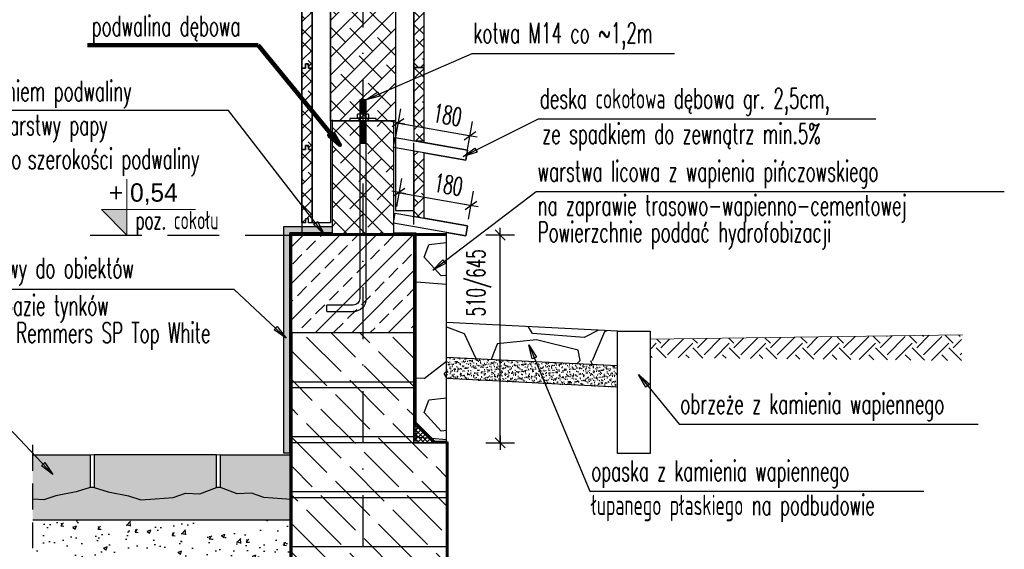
# Model space of a CAD drawing. Header units: centimetres. Extents: x -8002 to -6952, y -9103 to -4648.
# Tile 9 of 35: x -7822 to -7580, y -7158 to -7028. Entities that reach past the tile are written whole.
import ezdxf

# ---------------------------------------------------------------- set-up
doc = ezdxf.new("R2010")
doc.units = ezdxf.units.CM
doc.linetypes.add('DASHDOT', pattern=[25.4, 12.7, -6.35, 0, -6.35])
doc.linetypes.add('DASHED', pattern=[19.05, 12.7, -6.35])
doc.layers.get('defpoints').update_dxf_attribs({"color": 8})
for name, color, linetype, lineweight in [('A_izolacje', 7, 'DASHED', 15), ('A_Opisy', 7, 'Continuous', 18), ('HACZE', 52, 'Continuous', 9), ('konstr_PROKON', 2, 'Continuous', 18)]:
    doc.layers.add(name, color=color, linetype=linetype, lineweight=lineweight)
for name, color, linetype in [('A_wymiary_zewn', 4, 'Continuous'), ('hatch_R&F', 4, 'Continuous'), ('odnośniki_R&F', 8, 'Continuous'), ('opisy_R&F', 3, 'Continuous'), ('osie_R&F', 6, 'DASHDOT'), ('widoki_przerywana_R&F', 4, 'DASHED'), ('widoki_R&F', 4, 'Continuous'), ('wymiary_R&F', 3, 'Continuous'), ('ściany_murowane_R&F', 13, 'Continuous')]:
    doc.layers.add(name, color=color, linetype=linetype)
doc.layers.add('ZAKRES_MDCP_L_0', color=7, linetype='Continuous', true_color=0xfd0000)
doc.styles.add('simplex 0.6', font='simplex.shx', dxfattribs={"width": 0.6})
doc.styles.get("Standard").update_dxf_attribs({"font": 'simplex.shx', "width": 0.6})
doc.styles.add('TECH', font='FL Pismo Techniczne.ttf')
doc.dimstyles.new('1_25 [mm]', dxfattribs={"dimscale": 0.25, "dimtxt": 18, "dimasz": 1, "dimexe": 0.18, "dimexo": 0.0625, "dimgap": 7, "dimtad": 1, "dimdec": 1, "dimlfac": 10, "dimrnd": 5, "dimdsep": 46, "dimtxsty": 'Standard', "dimblk1": 'KR', "dimblk2": 'KR', "dimsah": 1, "dimcen": 0.09, "dimse1": 1, "dimse2": 1, "dimclrd": 8, "dimadec": 0, "dimazin": 0, "dimtfac": 1, "dimtdec": 1, "dimtofl": 0, "dimtmove": 0, "dimatfit": 3, "dimfxl": 1, "dimtvp": 1, "dimtolj": 1, "dimtzin": 0, "dimarcsym": 0})
doc.dimstyles.new('PRĘTY 25', dxfattribs={"dimscale": 2.5, "dimtxt": 1.6, "dimasz": 0.4, "dimexe": 0, "dimexo": 0, "dimgap": 0.5, "dimtad": 1, "dimdec": 1, "dimlfac": 10, "dimrnd": 10, "dimzin": 12, "dimdsep": 46, "dimtxsty": 'Standard', "dimblk1": 'W', "dimblk2": 'W', "dimsah": 1, "dimcen": 0, "dimdle": 10, "dimse1": 1, "dimse2": 1, "dimsd1": 1, "dimsd2": 1, "dimclrd": 7, "dimclre": 256, "dimclrt": 256, "dimaunit": 1, "dimadec": 0, "dimazin": 0, "dimtfac": 8e-05, "dimtdec": 1, "dimtix": 1, "dimtmove": 2, "dimatfit": 3, "dimldrblk": 'W', "dimfxl": 1, "dimtolj": 1, "dimtzin": 9, "dimarcsym": 0})
pattern_1 = [(37.5, (-156470.1617, -814.10778), (-0.016000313, 0.4894132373), [0, -0.38608, 0, -0.4318, 0, -0.41275]), (7.5, (-156470.1617, -814.1078), (0.449523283, 0.7168251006), [0, -0.20828, 0, -0.34798, 0, -0.13335]), (327.5, (-156470.47413, -814.10778), (0.7909923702, 0.0014371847), [0, -0.127, 0, -0.4572, 0, -0.5969]), (317.5, (-156470.4741, -814.1078), (0.7635564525, 0.2229293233), [0, -0.0635, 0, -0.29972, 0, -0.3429])]

# ---------------------------------------------------------------- blocks, each defined once
blk = doc.blocks.new('KOT16500_k')
for p, q in [((-8, 52), (8, 52)), ((-8, 0), (-8, 52)), ((-8, 51.9), (-6.8, 52)), ((-8, 50), (8, 51.2)), ((-8, 48), (8, 49.3)), ((-6.8, 0), (-6.8, 52)), ((6.8, 52), (6.8, 0)), ((8, 52), (8, 0)), ((-8, 46.1), (8, 47.3)), ((-8, 44.2), (8, 45.4)), ((-8, 42.3), (8, 43.5)), ((-8, 40.3), (8, 41.6)), ((-8, 38.4), (8, 39.6)), ((-8, 36.5), (8, 37.7)), ((-8, 34.5), (8, 35.8)), ((-8, 32.6), (8, 33.8)), ((-8, 30.7), (8, 31.9)), ((-8, 28.8), (8, 30)), ((-8, 26.8), (8, 28)), ((-8, 24.9), (8, 26.1)), ((-8, 23), (8, 24.2)), ((-32, 0), (-32, 6.4)), ((-32, 6.4), (32, 6.4)), ((-13.8, 15.8), (-13.8, 7.4)), ((-13.8, 6.4), (13.8, 6.4)), ((-13.8, 6.4), (13.8, 6.4)), ((-13.8, 6.4), (13.8, 6.4)), ((-10.4, 16.8), (10.4, 16.8)), ((-8, 21), (8, 22.3)), ((-8, 19.1), (8, 20.3)), ((-8, 17.2), (8, 18.4)), ((-8, -436.1), (-8, 0)), ((-6.8, -54.7), (-6.8, 0)), ((3.4, 6.4), (8, 6.8)), ((13.8, 7.4), (13.8, 15.8)), ((32, 6.4), (32, 0)), ((32, 0), (-32, 0)), ((-8, -2), (8, -0.8)), ((-8, -3.9), (8, -2.7)), ((-8, -5.8), (8, -4.6)), ((-8, -7.8), (8, -6.6)), ((-8, -9.7), (8, -8.5)), ((-8, -11.6), (8, -10.4)), ((-8, -13.6), (8, -12.3)), ((-8, -15.5), (8, -14.3)), ((-8, -17.4), (8, -16.2)), ((-8, -19.3), (8, -18.1)), ((-8, -21.3), (8, -20.1)), ((-8, -23.2), (8, -22)), ((-8, -25.1), (8, -23.9)), ((6.8, 0), (6.8, -54.7)), ((8, 0), (8, -436.1)), ((-8, -27.1), (8, -25.8)), ((-8, -29), (8, -27.8)), ((-8, -30.9), (8, -29.7)), ((-8, -32.8), (8, -31.6)), ((-8, -34.8), (8, -33.6)), ((-8, -36.7), (8, -35.5)), ((-8, -38.6), (8, -37.4)), ((-8, -40.6), (8, -39.3)), ((-8, -42.5), (8, -41.3)), ((-8, -44.4), (8, -43.2)), ((-8, -46.3), (8, -45.1)), ((-8, -48.3), (8, -47.1)), ((-8, -50.2), (8, -49)), ((-8, -52.1), (8, -50.9)), ((-8, -54.1), (8, -52.8)), ((8, -54.7), (-8, -54.7)), ((24, -452), (88.7, -452)), ((88.7, -468), (88.7, -452)), ((88.7, -468), (24, -468))]:
    blk.add_line(p, q)
for points in [[(-13.8, 15.8, -0.253436), (-13.7, 16.1, -0.078683), (-12.8, 16.5, -0.038125), (-11.8, 16.7, -0.027868), (-10.4, 16.8, -0.027868), (-9, 16.7, -0.038125), (-7.9, 16.5, -0.078683), (-7.1, 16.1, -0.253436), (-6.9, 15.8, -0.253436)], [(-13.8, 7.4, 0.253436), (-13.7, 7.1, 0.078683), (-12.8, 6.7, 0.038125), (-11.8, 6.5, 0.027868), (-10.4, 6.4, 0.027868), (-9, 6.5, 0.038125), (-7.9, 6.7, 0.078683), (-7.1, 7.1, 0.253436), (-6.9, 7.4, 0.253436)], [(-6.9, 15.7, -0.30876), (-6.7, 16, -0.053114), (-4.9, 16.5, -0.023411), (-2.9, 16.7, -0.016756), (0, 16.8, -0.016756), (2.9, 16.7, -0.023411), (4.9, 16.5, -0.053114), (6.7, 16, -0.30876), (6.9, 15.7, -0.30876)], [(-6.9, 7.5, 0.30876), (-6.7, 7.2, 0.053114), (-4.9, 6.7, 0.023411), (-2.9, 6.5, 0.016756), (0, 6.4, 0.016756), (2.9, 6.5, 0.023411), (4.9, 6.7, 0.053114), (6.7, 7.2, 0.30876), (6.9, 7.5, 0.30876)], [(6.9, 15.8, -0.250328), (7.1, 16.1, -0.079996), (7.9, 16.5, -0.039033), (9, 16.7, -0.02858), (10.4, 16.8, -0.02858), (11.8, 16.7, -0.039033), (12.8, 16.5, -0.079996), (13.7, 16.1, -0.250328), (13.8, 15.8, -0.250328)], [(6.9, 7.4, 0.250328), (7.1, 7.2, 0.079996), (7.9, 6.8, 0.039033), (9, 6.6, 0.02858), (10.4, 6.5, 0.02858), (11.8, 6.6, 0.039033), (12.8, 6.8, 0.079996), (13.7, 7.2, 0.250328), (13.8, 7.4, 0.250328)]]:
    blk.add_lwpolyline(points, format="xyb")
for points in [[(-6.9, 15.7), (-6.9, 7.5)], [(6.9, 15.8), (6.9, 7.5)]]:
    blk.add_lwpolyline(points)
for radius, start, end in [(32, 180.1685, 269.9998), (16, 180.3379, 269.9993)]:
    blk.add_arc((24, -436), radius, start, end)
blk = doc.blocks.new('kota_wysokościowa')
at = {"layer": 'A_Opisy'}
h = blk.add_hatch(color=256, dxfattribs=at)
h.dxf.hatch_style = 1
h.paths.add_polyline_path([(155781.17, 602.51), (155768.67, 602.51), (155781.17, 590.01)])
blk.add_lwpolyline([(155781.17, 617.51), (155781.17, 590.01), (155768.67, 602.51), (155814.83, 602.51)], dxfattribs=at)
blk = doc.blocks.new('W')
at = {"lineweight": 18}
for p, q in [((66734.272, -158580.872), (66863.494, -158581.143)), ((66733.14, -158581.999), (66732.869, -158711.221))]:
    blk.add_line(p, q, dxfattribs=at)
for radius in [3.765, 2.447]:
    blk.add_circle((66798.503, -158672.515), radius, dxfattribs=at)
for centre, radius, start, end in [((66734.269, -158582.001), 1.129, 89.87977, 179.87977), ((66862.505, -158583.964), 2.824, 16.7493, 89.87977), ((66863.488, -158583.966), 2.824, 16.54501, 89.87977), ((66805.956, -158667.717), 85.33, 64.98828, 86.63544), ((66799.917, -158770.445), 188.235, 76.25086, 86.63543), ((66805.956, -158667.717), 84.154, 64.98828, 128.20069), ((66786.8, -158606.748), 81.882, 341.53714, 16.7493), ((66786.8, -158606.748), 82.824, 341.53714, 16.54501), ((66805.956, -158667.717), 81.801, 68.48995, 128.20069), ((66838.392, -158613.201), 26.353, 6.14358, 76.25086), ((66825.597, -158617.882), 28.235, 68.48996, 110.1351), ((66829.599, -158617.043), 29.412, 17.04731, 64.98828), ((66857.996, -158706.248), 122.353, 110.1351, 143.97002), ((66829.599, -158617.043), 28.235, 17.04731, 64.98828), ((66768.465, -158620.076), 23.529, 128.20069, 152.28248), ((66768.465, -158620.076), 21.176, 128.20069, 152.28248), ((66807.753, -158625.116), 21.176, 71.14641, 130.05003), ((66801.224, -158644.236), 41.38, 19.43014, 71.14641), ((66816.102, -158621.181), 43.529, 334.08368, 17.04731), ((66762.615, -158617.002), 16.921, 152.28248, 197.57296), ((66945.529, -158789.02), 235.294, 130.05004, 136.60143), ((66816.102, -158621.181), 42.353, 334.08368, 17.04731), ((66762.615, -158617.002), 14.568, 152.28248, 197.57296), ((66806.22, -158618.367), 58.918, 332.83643, 7.79053), ((66927.732, -158571.3), 185.882, 195.6602, 198.49274), ((66927.732, -158571.3), 188.235, 195.6602, 198.49274), ((66733.52, -158580.493), 128.235, 314.87977, 339.83879), ((66830.601, -158628.26), 23.569, 333.80136, 8.7092), ((66857.996, -158706.248), 114.824, 136.60143, 154.98438), ((66743.861, -158632.797), 8, 340.08992, 18.49274), ((66820.278, -158637.515), 21.176, 326.97255, 19.43014), ((66743.861, -158632.797), 5.647, 340.08992, 18.49274), ((66733.142, -158580.869), 141.176, 291.28942, 338.47012), ((66733.142, -158580.869), 142.118, 291.28942, 338.49166), ((66926.154, -158698.822), 188.235, 160.08992, 177.01679), ((66837.529, -158667.136), 94.118, 159.86028, 196.56363), ((66812.327, -158673.031), 65.882, 143.97002, 193.16671), ((66837.529, -158667.136), 91.765, 159.86028, 193.16671), ((66733.52, -158580.493), 131.765, 314.87977, 333.80136), ((66733.142, -158580.869), 134.588, 318.23663, 334.08368), ((66733.142, -158580.869), 135.765, 318.43708, 334.08368), ((66733.142, -158580.869), 125.106, 292.5922, 326.97255), ((66788.059, -158673.613), 37.647, 154.98437, 188.67313), ((66835.24, -158679.727), 9.412, 103.13701, 134.87977), ((66833.529, -158672.395), 1.882, 13.47259, 103.13701), ((66733.142, -158580.869), 128.235, 289.92076, 315.118), ((66826.207, -158674.149), 9.412, 314.12236, 13.47259), ((66733.142, -158580.869), 132.706, 291.38849, 315.99781), ((66733.142, -158580.869), 131.765, 295.95818, 315.11162), ((66772.707, -158675.954), 22.118, 188.67312, 292.5922), ((66764.527, -158689.081), 26.353, 179.87977, 260.17328), ((66764.86, -158688.749), 18.303, 196.56362, 252.83776), ((66780.501, -158678.15), 23.569, 261.05034, 295.95818), ((66758.795, -158634.636), 73.412, 279.6886, 288.0475), ((66766.904, -158682.132), 25.229, 252.83776, 279.6886), ((66735.694, -158710.244), 2.824, 179.87977, 253.01024), ((66735.692, -158711.227), 2.824, 179.87977, 253.21454), ((66758.795, -158634.636), 81.882, 253.01024, 288.2224), ((66758.795, -158634.636), 82.824, 253.21454, 288.2224), ((66767.11, -158682.395), 33.412, 257.7647, 281.37192)]:
    blk.add_arc(centre, radius, start, end, dxfattribs=at)
blk = doc.blocks.new('KR')
for p, q in [((0, -14), (0, 14)), ((-7, 0), (7, 0))]:
    blk.add_line(p, q)
at = {"color": 2}
blk.add_line((-4.95, -4.95), (4.95, 4.95), dxfattribs=at)
blk = doc.blocks.new('*D750')
at = {"layer": 'defpoints', "color": 0}
for p in [(-7725.51, -7080.9), (-7704.33, -7080.9), (-7725.01, -7131.9)]:
    blk.add_point(p, dxfattribs=at)
at = {"layer": 'wymiary_R&F', "color": 8, "lineweight": -2}
blk.add_line((-7704.33, -7131.65), (-7704.33, -7081.15), dxfattribs=at)
at = {"layer": 'wymiary_R&F', "color": 8, "linetype": 'ByBlock', "lineweight": -2, "xscale": 0.25, "yscale": 0.25, "zscale": 0.25}
for p, rotation in [((-7704.33, -7080.9), 90), ((-7704.33, -7131.9), 270)]:
    blk.add_blockref('KR', p, dxfattribs=dict(at, rotation=rotation))
at = {"layer": 'wymiary_R&F', "color": 0, "insert": (-7709.51, -7092.65), "char_height": 4.5, "attachment_point": 5, "rotation": 90}
blk.add_mtext('\\A1;\\A1;510/645', dxfattribs=at)
blk = doc.blocks.new('*D751')
at = {"layer": 'defpoints', "color": 0}
for p in [(-7711.46, -7073.59), (-7730.08, -7075.49), (-7712.35, -7078.62)]:
    blk.add_point(p, dxfattribs=at)
at = {"layer": 'wymiary_R&F', "color": 8, "lineweight": -2}
blk.add_line((-7728.94, -7070.5), (-7711.71, -7073.54), dxfattribs=at)
at = {"layer": 'wymiary_R&F', "color": 8, "linetype": 'ByBlock', "lineweight": -2, "xscale": 0.25, "yscale": 0.25, "zscale": 0.25}
for p, rotation in [((-7729.19, -7070.46), 169.9999999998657), ((-7711.46, -7073.59), 349.9999999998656)]:
    blk.add_blockref('KR', p, dxfattribs=dict(at, rotation=rotation))
at = {"layer": 'wymiary_R&F', "color": 0, "insert": (-7717.01, -7068.55), "char_height": 4.5, "attachment_point": 5, "rotation": 350}
blk.add_mtext('\\A1;180', dxfattribs=at)
blk = doc.blocks.new('*D752')
at = {"layer": 'defpoints', "color": 0}
for p in [(-7711.72, -7056.49), (-7730.08, -7056.95), (-7712.35, -7060.08)]:
    blk.add_point(p, dxfattribs=at)
at = {"layer": 'wymiary_R&F', "color": 8, "lineweight": -2}
blk.add_line((-7729.2, -7053.4), (-7711.96, -7056.44), dxfattribs=at)
at = {"layer": 'wymiary_R&F', "color": 8, "linetype": 'ByBlock', "lineweight": -2, "xscale": 0.25, "yscale": 0.25, "zscale": 0.25}
for p, rotation in [((-7729.44, -7053.36), 169.9999999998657), ((-7711.72, -7056.49), 349.9999999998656)]:
    blk.add_blockref('KR', p, dxfattribs=dict(at, rotation=rotation))
at = {"layer": 'wymiary_R&F', "color": 0, "insert": (-7717.25, -7051.45), "char_height": 4.5, "attachment_point": 5, "rotation": 350}
blk.add_mtext('\\A1;180', dxfattribs=at)

msp = doc.modelspace()

# ---------------------------------------------------------------- hatches: boundary and pattern name
at = {"layer": 'hatch_R&F'}
h = msp.add_hatch(dxfattribs=at)
h.set_pattern_fill('ANSI38', color=256, scale=0.7, angle=180)
h.set_pattern_definition([(45, (-159843.2559, -1084.2657), (-1.57154482, 1.57154482), []), (135, (-159843.2559, -1084.2657), (-4.714634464, 1.57154482), [5.55625, -3.33375])])
h.paths.add_polyline_path([(-7753.012, -7039.9), (-7753.012, -7019.9), (-7752.137, -7019.9), (-7752.137, -7018.9), (-7751.387, -7018.9), (-7751.387, -7019.9), (-7750.512, -7019.9), (-7750.512, -7039.9), (-7751.387, -7039.9), (-7751.387, -7038.9), (-7752.137, -7038.9), (-7752.137, -7039.9)])
h = msp.add_hatch(dxfattribs=at)
h.set_pattern_fill('ANSI38', color=256, scale=0.7, angle=180)
h.set_pattern_definition([(45, (-159838.684, -1126.2657), (-1.57154482, 1.57154482), []), (135, (-159838.684, -1126.2657), (-4.714634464, 1.57154482), [5.55625, -3.33375])])
h.paths.add_polyline_path([(-7725.512, -7039.759), (-7723.012, -7039.759), (-7723.012, -7021.759), (-7725.512, -7021.759)])
h = msp.add_hatch(dxfattribs=at)
h.set_pattern_fill('ANSI38', color=256)
h.set_pattern_definition([(45, (-159838.684, -1122.2657), (-2.24506403, 2.24506403), []), (135, (-159838.684, -1122.2657), (-6.73519209, 2.24506403), [7.9375, -4.7625])])
h.paths.add_polyline_path([(-7730.012, -7052.9), (-7746.012, -7052.9), (-7746.012, -7022.9), (-7730.012, -7022.9)])
h = msp.add_hatch(dxfattribs=at)
h.set_pattern_fill('ANSI38', color=256, scale=0.7, angle=180)
h.set_pattern_definition([(45, (-159843.2559, -1104.2657), (-1.57154482, 1.57154482), []), (135, (-159843.2559, -1104.2657), (-4.714634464, 1.57154482), [5.55625, -3.33375])])
h.paths.add_polyline_path([(-7753.012, -7059.9), (-7753.012, -7039.9), (-7752.137, -7039.9), (-7752.137, -7038.9), (-7751.387, -7038.9), (-7751.387, -7039.9), (-7750.512, -7039.9), (-7750.512, -7059.9), (-7751.387, -7059.9), (-7751.387, -7058.9), (-7752.137, -7058.9), (-7752.137, -7059.9)])
h = msp.add_hatch(dxfattribs=at)
h.set_pattern_fill('ANSI38', color=256, scale=0.7, angle=180)
h.set_pattern_definition([(45, (-159838.684, -1124.2657), (-1.57154482, 1.57154482), []), (135, (-159838.684, -1124.2657), (-4.714634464, 1.57154482), [5.55625, -3.33375])])
h.paths.add_polyline_path([(-7725.512, -7057.759), (-7723.012, -7057.759), (-7723.012, -7039.759), (-7725.512, -7039.759)])
h = msp.add_hatch(dxfattribs=at)
h.set_pattern_fill('ANSI38', color=256, angle=90)
h.set_pattern_definition([(135, (-156471.1617, -814.1078), (-2.24506403, -2.24506403), []), (225, (-156471.1617, -814.1078), (-2.24506403, -6.73519209), [7.9375, -4.7625])])
h.paths.add_polyline_path([(-7730.512, -7080.9), (-7745.512, -7080.9), (-7745.512, -7052.9), (-7730.512, -7052.9)])
h = msp.add_hatch(dxfattribs=at)
h.set_pattern_fill('ANSI38', color=256, scale=0.7, angle=180)
h.set_pattern_definition([(45, (-159843.2559, -1124.2657), (-1.57154482, 1.57154482), []), (135, (-159843.2559, -1124.2657), (-4.714634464, 1.57154482), [5.55625, -3.33375])])
h.paths.add_polyline_path([(-7753.012, -7077.9), (-7753.012, -7059.9), (-7752.137, -7059.9), (-7752.137, -7058.9), (-7751.387, -7058.9), (-7751.387, -7059.9), (-7750.512, -7059.9), (-7750.512, -7077.9), (-7751.387, -7077.9), (-7751.387, -7076.9), (-7752.137, -7076.9), (-7752.137, -7077.9)])
h = msp.add_hatch(dxfattribs=at)
h.set_pattern_fill('ANSI38', color=256, scale=0.7, angle=180)
h.set_pattern_definition([(45, (-156471.1617, -815.1078), (-1.57154482, 1.57154482), []), (135, (-156471.1617, -815.1078), (-4.714634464, 1.57154482), [5.55625, -3.33375])])
h.paths.add_polyline_path([(-7725.512, -7076.297), (-7723.012, -7076.738), (-7723.012, -7060.738), (-7725.512, -7060.297)])
h = msp.add_hatch(dxfattribs=at)
h.set_pattern_fill('AR-SAND', color=256, scale=0.01, angle=180)
h.set_pattern_definition([(37.5, (-156469.6617, -814.10778), (-0.016000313, 0.4894132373), [0, -0.38608, 0, -0.4318, 0, -0.41275]), (7.5, (-156469.6617, -814.1078), (0.449523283, 0.7168251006), [0, -0.20828, 0, -0.34798, 0, -0.13335]), (327.5, (-156469.97413, -814.10778), (0.7909923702, 0.0014371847), [0, -0.127, 0, -0.4572, 0, -0.5969]), (317.5, (-156469.9741, -814.1078), (0.7635564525, 0.2229293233), [0, -0.0635, 0, -0.29972, 0, -0.3429])])
h.paths.add_polyline_path([(-7756.012, -7080.4), (-7745.512, -7080.4), (-7745.512, -7078.9), (-7757.512, -7078.9), (-7757.512, -7134.4), (-7756.012, -7134.4)])
h = msp.add_hatch(dxfattribs=at)
h.set_pattern_fill('AR-SAND', color=256, scale=0.01, angle=180)
h.set_pattern_definition(pattern_1)
h.paths.add_polyline_path([(-7755.512, -7080.9), (-7745.512, -7080.9), (-7745.512, -7080.4), (-7756.012, -7080.4), (-7756.012, -7208.4), (-7755.512, -7208.4)])
h = msp.add_hatch(dxfattribs=at)
h.set_pattern_fill('AR-SAND', color=256, scale=0.01)
h.set_pattern_definition(pattern_1)
h.paths.add_polyline_path([(-7725.012, -7130.9), (-7725.012, -7080.4), (-7730.512, -7080.4), (-7730.512, -7080.9), (-7725.512, -7080.9), (-7725.512, -7130.9)])
h = msp.add_hatch(dxfattribs=at)
h.set_pattern_fill('ANSI33', color=256, angle=180, style=0)
h.set_pattern_definition([(45, (-156476.162, -814.108), (-4.49012806, 4.49012806), []), (45, (-156471.6716, -814.108), (-4.49012806, 4.49012806), [3.175, -1.5875])])
h.paths.add_polyline_path([(-7725.512, -7104.9), (-7755.512, -7104.9), (-7755.512, -7080.9), (-7725.512, -7080.9)])
h = msp.add_hatch(dxfattribs=at)
h.set_pattern_fill('GRAVEL', color=256, scale=1.5)
h.paths.add_polyline_path([(-7717.512, -7080.9), (-7725.512, -7080.9), (-7725.512, -7131.9), (-7717.512, -7131.9)])
h = msp.add_hatch(dxfattribs=at)
h.set_pattern_fill('GRAVEL', color=256, scale=2)
h.paths.add_polyline_path([(-7717.512, -7102.4), (-7717.512, -7110.858), (-7675.512, -7112.958), (-7675.512, -7104.5)])
h = msp.add_hatch(dxfattribs=at)
h.set_pattern_fill('ACAD_ISO02W100', color=256, angle=45, style=0)
h.set_pattern_definition([(135, (-156469.1617, -814.108), (-3.5355339, -3.5355339), [12, -3])])
h.paths.add_polyline_path([(-7725.512, -7104.9), (-7755.512, -7104.9), (-7755.512, -7212.65), (-7717.512, -7212.65), (-7717.512, -7131.9), (-7725.512, -7131.9)])
at = {"layer": 'hatch_R&F', "linetype": 'Continuous'}
h = msp.add_hatch(dxfattribs=at)
h.set_pattern_fill('AR-SAND', color=256, scale=0.02)
h.set_pattern_definition([(37.5, (-160347.18154, -2397.3399), (-0.032000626, 0.9788264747), [0, -0.77216, 0, -0.8636, 0, -0.8255]), (7.5, (-160347.1815, -2397.3399), (0.899046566, 1.433650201), [0, -0.41656, 0, -0.69596, 0, -0.2667]), (327.5, (-160347.8064, -2397.3399), (1.5819847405, 0.0028743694), [0, -0.254, 0, -0.9144, 0, -1.1938]), (317.5, (-160347.8064, -2397.3399), (1.527112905, 0.445858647), [0, -0.127, 0, -0.59944, 0, -0.6858])])
h.paths.add_polyline_path([(-7819.117, -7145.73), (-7819.117, -7150.9), (-7756.012, -7150.9), (-7756.012, -7145.806), (-7757.983, -7145.669), (-7762.362, -7145.366), (-7765.433, -7144.241), (-7768.922, -7144.424), (-7773.012, -7142.9), (-7774.012, -7142.9), (-7778.102, -7144.424), (-7781.592, -7144.241), (-7784.662, -7145.366), (-7789.041, -7145.669), (-7792.584, -7145.915), (-7795.608, -7144.94), (-7800.594, -7143.938), (-7804.012, -7142.9), (-7805.012, -7142.9), (-7808.43, -7143.938), (-7813.416, -7144.94), (-7816.44, -7145.915)])
h = msp.add_hatch(dxfattribs=at)
h.set_pattern_fill('AR-CONC', color=256, scale=0.05)
h.set_pattern_definition([(50, (-159838.684, -1126.266), (9.10923345, -0.79695428), [0.9525, -10.4775]), (355, (-159838.684, -1126.266), (-1.7621711, 9.55284226), [0.762, -8.3820292]), (100.451445, (-159837.925, -1126.332), (7.34706235, 8.7558876), [0.80950044, -8.90451223]), (46.1842, (-159838.684, -1123.726), (13.55395204, -2.1021164), [1.42875, -15.71625]), (96.635558, (-159837.555, -1123.901), (11.8702067, 12.3713062), [1.2142512, -13.3567804]), (351.184151, (-159838.684, -1123.726), (11.8702067, 12.3713062), [1.1429984, -12.5729866]), (21, (-159837.414, -1124.361), (7.58071956, -5.1132599), [0.9525, -10.4775]), (326, (-159837.414, -1124.361), (3.0901014, 9.2093983), [0.762, -8.382]), (71.451445, (-159836.782, -1124.787), (10.67082096, 4.09613844), [0.80950044, -8.9044969]), (37.5, (-159838.684, -1126.2657), (0.15443016, 4.227751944), [0, -8.2804, 0, -8.509, 0, -8.41375]), (7.5, (-159838.684, -1126.2657), (3.34098313, 5.00902874), [0, -4.8514, 0, -8.0899, 0, -3.20675]), (327.5, (-159841.516, -1126.2657), (6.77952976, -0.2864372), [0, -3.175, 0, -9.906, 0, -13.1445]), (317.5, (-159842.786, -1126.2657), (7.40645907, 1.27132455), [0, -4.1275, 0, -6.5786, 0, -9.3345])])
h.paths.add_polyline_path([(-7819.117, -7150.9), (-7819.117, -7165.9), (-7756.012, -7165.9), (-7756.012, -7150.9)])
at = {"layer": 'widoki_R&F', "linetype": 'Continuous'}
h = msp.add_hatch(dxfattribs=at)
h.set_pattern_fill('EARTH', color=256, angle=135)
h.set_pattern_definition([(45, (-159840.9343, -1113.1584), (0, 8.98025612), [6.35, -6.35]), (45, (-159842.618, -1111.4746), (0, 8.98025612), [6.35, -6.35]), (45, (-159844.302, -1109.791), (0, 8.98025612), [6.35, -6.35]), (135, (-159844.302, -1108.668), (-8.98025612, 9e-16), [6.35, -6.35]), (135, (-159842.618, -1106.9845), (-8.98025612, 9e-16), [6.35, -6.35]), (135, (-159840.9343, -1105.3007), (-8.98025612, 9e-16), [6.35, -6.35])])
h.paths.add_polyline_path([(-7590.98, -7105.41), (-7590.961, -7111.742), (-7667.512, -7110.97), (-7667.512, -7106.501)])
at = {"layer": 'widoki_R&F'}
h = msp.add_hatch(dxfattribs=at)
h.set_pattern_fill('AR-SAND', color=4, scale=0.025, angle=177.13806)
h.set_pattern_definition([(40.3619397, (-41098.5016, 14088.8078), (-0.10104129, 1.220009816), [0, -0.9652, 0, -1.0795, 0, -1.031875]), (10.3619397, (-41098.5016, 14088.8078), (1.03292973, 1.845938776), [0, -0.5207, 0, -0.86995, 0, -0.333375]), (330.3619397, (-41099.2817, 14088.7688), (1.974835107, 0.102323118), [0, -0.3175, 0, -1.143, 0, -1.49225]), (320.3619397, (-41099.2817, 14088.7688), (1.87868338, 0.65193817), [0, -0.15875, 0, -0.7493, 0, -0.85725])])
h.paths.add_polyline_path([(-7675.512, -7118.221), (-7717.512, -7116.121), (-7717.512, -7110.858), (-7675.512, -7112.958)])
h = msp.add_hatch(dxfattribs=at)
h.set_pattern_fill('ANSI37', color=256, scale=0.25, angle=180)
h.set_pattern_definition([(45, (-156471.1617, -815.1078), (-0.5612660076, 0.5612660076), []), (135, (-156471.1617, -815.1078), (-0.5612660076, -0.5612660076), [])])
h.paths.add_polyline_path([(-7725.512, -7131.9), (-7725.512, -7126.9), (-7720.512, -7131.9)])
at = {"layer": 'ZAKRES_MDCP_L_0', "linetype": 'ByBlock', "true_color": 0x01cc33, "transparency": 33554559}
h = msp.add_hatch(color=102, dxfattribs=at)
h.dxf.hatch_style = 1
h.set_gradient(color1=(190, 127, 127), color2=(53, 76, 95), tint=1, name='HEMISPHERICAL')
h.paths.add_polyline_path([(-7819.117, -7134.9), (-7819.117, -7145.73), (-7816.44, -7145.915), (-7813.416, -7144.94), (-7808.43, -7143.938), (-7805.012, -7142.9), (-7805.012, -7134.9)])
h = msp.add_hatch(color=102, dxfattribs=at)
h.dxf.hatch_style = 1
h.set_gradient(color1=(190, 127, 127), color2=(53, 76, 95), tint=1, name='HEMISPHERICAL')
h.paths.add_polyline_path([(-7800.594, -7143.938), (-7804.012, -7142.9), (-7804.012, -7134.9), (-7774.012, -7134.9), (-7774.012, -7142.9), (-7778.102, -7144.424), (-7781.592, -7144.241), (-7784.662, -7145.366), (-7792.584, -7145.915), (-7795.608, -7144.94)])
h = msp.add_hatch(color=102, dxfattribs=at)
h.dxf.hatch_style = 1
h.set_gradient(color1=(190, 127, 127), color2=(53, 76, 95), tint=1, name='HEMISPHERICAL')
h.paths.add_polyline_path([(-7755.512, -7145.841), (-7755.512, -7134.9), (-7773.012, -7134.9), (-7773.012, -7142.9), (-7768.922, -7144.424), (-7765.433, -7144.241), (-7762.362, -7145.366)])

# ---------------------------------------------------------------- linework, layer by layer
at = {"layer": 'A_izolacje', "ltscale": 0.5, "const_width": 0.5}
for points in [[(-7755.762, -7080.65), (-7755.762, -7207.797), (-7760.616, -7212.65), (-7761.653, -7212.65)], [(-7717.512, -7080.65), (-7755.762, -7080.65)], [(-7725.262, -7080.65), (-7725.262, -7126.797), (-7720.409, -7131.65), (-7717.262, -7131.65)], [(-7717.262, -7131.65), (-7717.262, -7207.797), (-7712.409, -7212.65), (-7714.262, -7212.65)]]:
    msp.add_lwpolyline(points, dxfattribs=at)
at = {"layer": 'A_wymiary_zewn'}
for points in [[(-7675.512, -7104.5), (-7717.512, -7102.4)], [(-7804.012, -7142.9), (-7805.012, -7142.9)], [(-7773.012, -7142.9), (-7774.012, -7142.9)], [(-7756.012, -7150.9), (-7756.012, -7150.9), (-7756.012, -7150.9), (-7819.117, -7150.9)]]:
    msp.add_lwpolyline(points, dxfattribs=at)
at = {"layer": 'HACZE'}
msp.add_lwpolyline([(-7723.012, -7080.9), (-7753.012, -7080.9)], dxfattribs=at)
at = {"layer": 'hatch_R&F'}
for points in [[(-7725.512, -7039.759), (-7723.012, -7039.759), (-7723.012, -7021.759), (-7725.512, -7021.759)], [(-7725.512, -7057.759), (-7723.012, -7057.759), (-7723.012, -7039.759), (-7725.512, -7039.759)]]:
    msp.add_lwpolyline(points, close=True, dxfattribs=at)
at = {"layer": 'konstr_PROKON'}
msp.add_lwpolyline([(-7725.512, -7104.9), (-7755.512, -7104.9), (-7755.512, -7080.9), (-7725.512, -7080.9)], close=True, dxfattribs=at)
at = {"layer": 'konstr_PROKON', "color": 3}
msp.add_lwpolyline([(-7756.012, -7134.9), (-7756.012, -7134.9), (-7756.012, -7134.9), (-7819.117, -7134.9)], dxfattribs=at)
at = {"layer": 'osie_R&F'}
msp.add_lwpolyline([(-7738.012, -6940.729), (-7738.012, -7270.565)], dxfattribs=at)
at = {"layer": 'widoki_przerywana_R&F'}
msp.add_lwpolyline([(-7805.052, -7080.9), (-7755.512, -7080.9)], dxfattribs=at)
at = {"layer": 'widoki_przerywana_R&F', "ltscale": 0.5}
msp.add_lwpolyline([(-7819.117, -7195.9), (-7819.117, -7129.9)], dxfattribs=at)
at = {"layer": 'widoki_R&F', "color": 3, "lineweight": 20}
msp.add_line((-7667.512, -7106.5), (-7590.771, -7105.407), dxfattribs=at)
at = {"layer": 'widoki_R&F'}
for points in [[(-7746.012, -6940.729), (-7746.012, -7077.9), (-7750.512, -7077.9), (-7750.512, -6940.729)], [(-7730.012, -6940.729), (-7730.012, -7074.9), (-7725.512, -7074.9), (-7725.512, -7058.297)], [(-7725.512, -7053.759), (-7725.512, -6940.729)], [(-7725.512, -7078.297), (-7725.512, -7060.297)]]:
    msp.add_lwpolyline(points, dxfattribs=at)
for points in [[(-7753.012, -7039.9), (-7753.012, -7019.9), (-7752.137, -7019.9), (-7752.137, -7018.9), (-7751.387, -7018.9), (-7751.387, -7019.9), (-7750.512, -7019.9), (-7750.512, -7039.9), (-7751.387, -7039.9), (-7751.387, -7038.9), (-7752.137, -7038.9), (-7752.137, -7039.9)], [(-7730.012, -7052.9), (-7746.012, -7052.9), (-7746.012, -7022.9), (-7730.012, -7022.9)], [(-7753.012, -7059.9), (-7753.012, -7039.9), (-7752.137, -7039.9), (-7752.137, -7038.9), (-7751.387, -7038.9), (-7751.387, -7039.9), (-7750.512, -7039.9), (-7750.512, -7059.9), (-7751.387, -7059.9), (-7751.387, -7058.9), (-7752.137, -7058.9), (-7752.137, -7059.9)], [(-7730.512, -7080.9), (-7745.512, -7080.9), (-7745.512, -7052.9), (-7730.512, -7052.9)], [(-7753.012, -7077.9), (-7753.012, -7059.9), (-7752.137, -7059.9), (-7752.137, -7058.9), (-7751.387, -7058.9), (-7751.387, -7059.9), (-7750.512, -7059.9), (-7750.512, -7077.9), (-7751.387, -7077.9), (-7751.387, -7076.9), (-7752.137, -7076.9), (-7752.137, -7077.9)], [(-7712.786, -7062.541), (-7730.512, -7059.416), (-7730.078, -7056.954), (-7712.351, -7060.079)], [(-7725.512, -7076.297), (-7723.012, -7076.738), (-7723.012, -7060.738), (-7725.512, -7060.297)], [(-7712.786, -7081.08), (-7730.512, -7077.954), (-7730.078, -7075.492), (-7712.351, -7078.618)], [(-7756.012, -7080.4), (-7745.512, -7080.4), (-7745.512, -7078.9), (-7757.512, -7078.9), (-7757.512, -7134.4), (-7756.012, -7134.4)], [(-7755.512, -7080.9), (-7745.512, -7080.9), (-7745.512, -7080.4), (-7756.012, -7080.4), (-7756.012, -7208.4), (-7755.512, -7208.4)], [(-7725.512, -7080.9), (-7730.512, -7080.9), (-7730.512, -7080.4), (-7725.012, -7080.4), (-7725.012, -7131.9), (-7725.512, -7131.9)], [(-7717.512, -7080.9), (-7725.512, -7080.9), (-7725.512, -7131.9), (-7717.512, -7131.9)], [(-7725.512, -7131.9), (-7725.512, -7126.9), (-7720.512, -7131.9)]]:
    msp.add_lwpolyline(points, close=True, dxfattribs=at)
at = {"layer": 'widoki_R&F', "color": 4}
msp.add_lwpolyline([(-7667.512, -7104.5), (-7667.512, -7134.5), (-7675.512, -7134.5), (-7675.512, -7104.5)], close=True, dxfattribs=at)
for points in [[(-7675.512, -7118.221), (-7717.512, -7116.121), (-7717.512, -7110.858), (-7675.512, -7112.958)], [(-7667.512, -7113.358), (-7667.511, -7113.358), (-7667.511, -7118.621), (-7667.512, -7118.621)]]:
    msp.add_lwpolyline(points, dxfattribs=at)
at = {"layer": 'widoki_R&F', "linetype": 'Continuous'}
msp.add_lwpolyline([(-7819.117, -7134.9), (-7805.012, -7134.9), (-7805.012, -7142.9), (-7808.43, -7143.938), (-7813.416, -7144.94), (-7816.44, -7145.915), (-7819.117, -7145.73)], dxfattribs=at)
for points in [[(-7804.012, -7142.9), (-7800.594, -7143.938), (-7795.608, -7144.94), (-7792.584, -7145.915), (-7789.041, -7145.669), (-7784.662, -7145.366), (-7781.592, -7144.241), (-7778.102, -7144.424), (-7774.012, -7142.9), (-7774.012, -7134.9), (-7804.012, -7134.9)], [(-7755.512, -7134.9), (-7755.512, -7145.841), (-7757.983, -7145.669), (-7762.362, -7145.366), (-7765.433, -7144.241), (-7768.922, -7144.424), (-7773.012, -7142.9), (-7773.012, -7134.9)]]:
    msp.add_lwpolyline(points, close=True, dxfattribs=at)
at = {"layer": 'ściany_murowane_R&F', "lineweight": -3, "ltscale": 0.5}
for points in [[(-7753.012, -6960.328), (-7753.012, -7080.9), (-7717.512, -7080.9), (-7717.512, -7080.246), (-7712.786, -7081.08), (-7712.351, -7078.618), (-7723.012, -7076.738), (-7723.012, -7060.738), (-7712.786, -7062.541), (-7712.351, -7060.079), (-7723.012, -7058.2), (-7723.012, -6968.738), (-7712.786, -6970.541), (-7712.351, -6968.079), (-7723.012, -6966.2), (-7723.012, -6955.9), (-7736.189, -6955.9)], [(-7725.512, -7104.9), (-7755.512, -7104.9), (-7755.512, -7212.65), (-7717.512, -7212.65), (-7717.512, -7131.9), (-7725.512, -7131.9)]]:
    msp.add_lwpolyline(points, close=True, dxfattribs=at)
at = {"layer": 'ściany_murowane_R&F', "color": 4, "lineweight": -3, "ltscale": 0.5}
for points in [[(-7755.512, -7116.9), (-7725.512, -7116.9), (-7725.512, -7104.9), (-7755.512, -7104.9)], [(-7755.512, -7130.4), (-7725.512, -7130.4), (-7725.512, -7118.4), (-7755.512, -7118.4)], [(-7755.512, -7143.9), (-7717.512, -7143.9), (-7717.512, -7131.9), (-7755.512, -7131.9)], [(-7755.512, -7157.4), (-7717.512, -7157.4), (-7717.512, -7145.4), (-7755.512, -7145.4)]]:
    msp.add_lwpolyline(points, close=True, dxfattribs=at)

# ---------------------------------------------------------------- block references
at = {"layer": 'A_wymiary_zewn', "xscale": 0.5, "yscale": 0.5, "zscale": 0.5}
msp.add_blockref('kota_wysokościowa', (-85686.595, -7375.904), dxfattribs=at)
at = {"layer": 'widoki_R&F', "xscale": -0.1, "yscale": 0.1, "zscale": 0.1}
msp.add_blockref('KOT16500_k', (-7738.012, -7052.9), dxfattribs=at)

# ---------------------------------------------------------------- texts
at = {"layer": 'A_Opisy', "color": 4, "style": 'TECH'}
msp.add_text('+ 0,54', height=4.5, dxfattribs=at).set_placement((-7800.412, -7072.707))
at = {"layer": 'A_Opisy', "color": 7, "style": 'simplex 0.6', "width": 0.6}
msp.add_text('poz. cokołu', height=4.5, dxfattribs=at).set_placement((-7793.858, -7079.477))
at = {"layer": 'opisy_R&F', "width": 0.6}
for s, p in [('podwalina dębowa', (-7804.629, -7032.06)), ('kotwa M14 co ~1,2m', (-7710.861, -7033.792)), ('deska cokołowa dębowa gr. 2,5cm, ', (-7694.565, -7049.864)), ('ze spadkiem do zewnątrz min.5%%%', (-7693.971, -7058.522)), ('warstwa licowa z wapienia pińczowskiego ', (-7695.115, -7067.718)), ('na zaprawie trasowo-wapienno-cementowej ', (-7695.115, -7076.089)), ('Powierzchnie poddać hydrofobizacji', (-7695.115, -7082.671)), ('tynk jednowarstwowy do obiektów ', (-7862.542, -7091.516)), ('historycznych na bazie tynków', (-7862.542, -7100.643)), ('renowacyjnych np. Remmers SP Top White', (-7862.542, -7107.395)), ('obrzeże z kamienia wapiennego', (-7660.052, -7124.822)), ('opaska z kamienia wapiennego', (-7681.94, -7141.287)), ('łupanego płaskiego na podbudowie', (-7681.94, -7149.658))]:
    msp.add_text(s, height=5, dxfattribs=at).set_placement(p)
at = {"layer": 'opisy_R&F', "insert": (-7861.419, -7043.016), "char_height": 5, "width": 495.22571, "attachment_point": 1}
msp.add_mtext('przed zamontowaniem podwaliny  \\Pprzymocować 2 warstwy papy \\Ptermozgrzewalnej o\xa0szerokości podwaliny ', dxfattribs=at)

# ---------------------------------------------------------------- dimensions: what is measured, and where the dimension line sits
at = {"layer": 'wymiary_R&F'}
for base, p1, p2, picture, middle in [((-7711.718, -7056.485), (-7730.078, -7056.954), (-7712.351, -7060.079), '*D752', (-7717.947, -7055.387)), ((-7711.464, -7073.587), (-7730.078, -7075.492), (-7712.351, -7078.618), '*D751', (-7717.708, -7072.486))]:
    dim = msp.add_linear_dim(base=base, p1=p1, p2=p2, angle=350, dimstyle='1_25 [mm]', override={"dimtxsty": 'Standard', "dimtmove": 1}, dxfattribs=at)
    dim.commit()
    dim.dimension.update_dxf_attribs({"geometry": picture, "text_midpoint": middle, "dimtype": 161})
dim = msp.add_linear_dim(base=(-7704.334, -7080.9), p1=(-7725.012, -7131.9), p2=(-7725.512, -7080.9), angle=90, text='\\A1;<>/645', dimstyle='1_25 [mm]', override={"dimtxsty": 'Standard', "dimtmove": 1}, dxfattribs=at)
dim.commit()
dim.dimension.update_dxf_attribs({"geometry": '*D750', "text_midpoint": (-7704.334, -7092.646), "dimtype": 160})

# ---------------------------------------------------------------- leaders
at = {"layer": 'odnośniki_R&F'}
for points, override in [([(-7743.663, -7058.796), (-7763.73, -7034.297), (-7805.645, -7034.297)], {"dimscale": 2.5, "dimtxt": 1.6, "dimasz": 1.4, "dimgap": 0.5, "dimtad": 0, "dimclrd": 256, "dimldrblk": 'ClosedBlank', "dimlwd": 65534}), ([(-7737.336, -7047.7), (-7711.185, -7036.294), (-7661.534, -7036.294)], {"dimasz": 1.4, "dimtad": 0, "dimclrd": 256, "dimldrblk": 'ClosedBlank'}), ([(-7747.535, -7080.689), (-7771.041, -7050.313), (-7862.092, -7050.313)], {"dimasz": 1.4, "dimtad": 0, "dimclrd": 256, "dimldrblk": 'ClosedBlank'}), ([(-7713.376, -7061.647), (-7694.889, -7052.366), (-7612.035, -7052.366)], {"dimasz": 1.4, "dimtad": 0, "dimclrd": 256, "dimldrblk": 'ClosedBlank'}), ([(-7720.872, -7089.531), (-7695.44, -7070.22), (-7580.5, -7070.22)], {"dimasz": 1.4, "dimtad": 0, "dimclrd": 256, "dimldrblk": 'ClosedBlank'}), ([(-7756.92, -7106.185), (-7769.615, -7094.252), (-7864.266, -7094.252)], {"dimasz": 1.4, "dimtad": 0, "dimclrd": 256, "dimldrblk": 'ClosedBlank'}), ([(-7697.309, -7107.868), (-7682.264, -7143.789), (-7600.291, -7143.789)], {"dimasz": 1.4, "dimtad": 0, "dimclrd": 256, "dimldrblk": 'ClosedBlank'}), ([(-7670.329, -7115.155), (-7660.376, -7127.325), (-7586.905, -7127.325)], {"dimasz": 1.4, "dimtad": 0, "dimclrd": 256, "dimldrblk": 'ClosedBlank'}), ([(-7814.164, -7139.668), (-7830.385, -7122.619), (-7925.036, -7122.619)], {"dimasz": 1.4, "dimtad": 0, "dimclrd": 256, "dimldrblk": 'ClosedBlank'})]:
    msp.add_leader(points, dimstyle='PRĘTY 25', override=override, dxfattribs=at)

doc.saveas('drawing.dxf')
